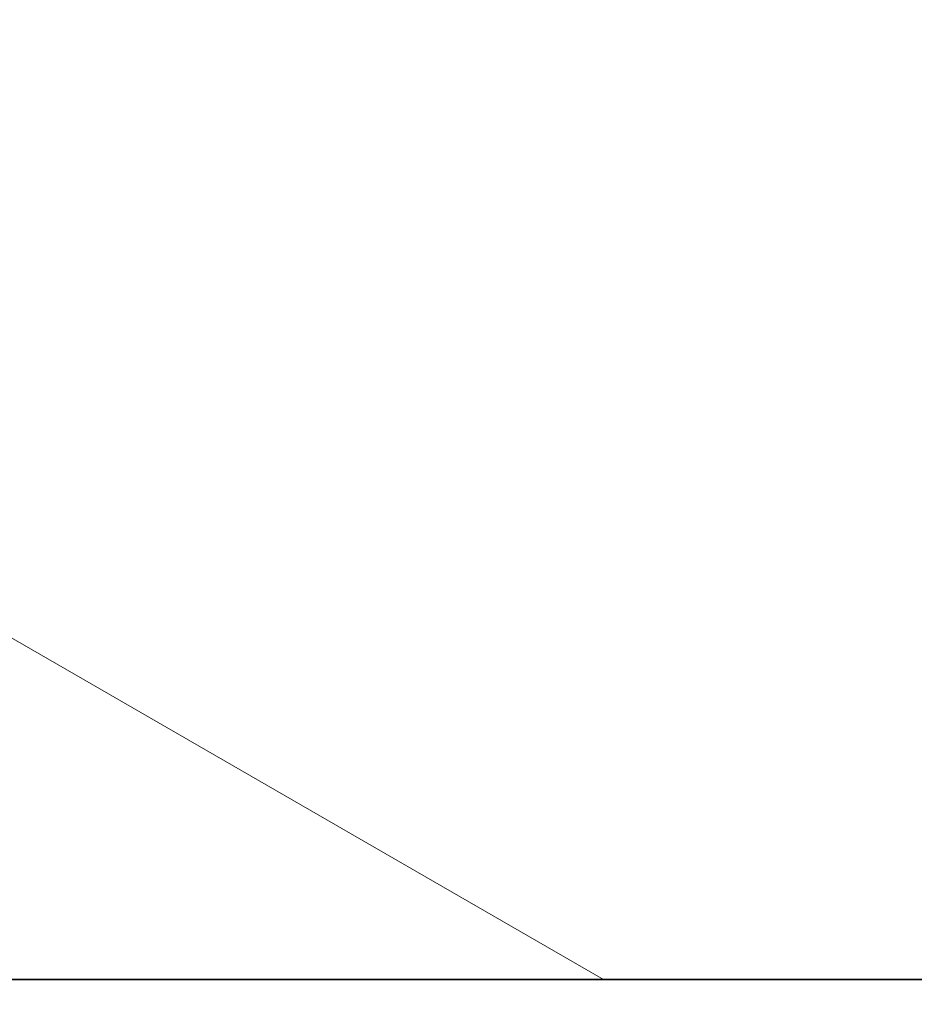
# Model space of a CAD drawing. Header units: millimetres. Extents: x 58700 to 76644, y 972 to 11123.
# Tile 175 of 256: x 62164.6234 to 62164.7216, y 7274.7986 to 7274.9066. Entities that reach past the tile are written whole.
import ezdxf

# ---------------------------------------------------------------- set-up
doc = ezdxf.new("R2010")
doc.units = ezdxf.units.MM

msp = doc.modelspace()

# ---------------------------------------------------------------- hatches: boundary and pattern name
at = {"lineweight": 13}
h = msp.add_hatch(dxfattribs=at)
h.set_pattern_fill('ANSI33', color=256, scale=50, style=0)
h.set_pattern_definition([(45, (-737.5, -83.74), (-224.5064, 224.5064), []), (45, (-513, -83.74), (-224.5064, 224.5064), [158.75, -79.375])])
h.paths.add_polyline_path([(62007.08351, 7097.51177), (62407.08355, 7097.51177), (62407.08352, 7255.04828), (62402.08077, 7255.04828), (62402.08077, 7274.80127), (62007.08351, 7274.80127)])
h.paths.add_polyline_path([(62385.84452, 7570.31053), (62385.84452, 7492.87828), (62037.07204, 7492.87828), (62037.07204, 7570.31053)], flags=16)
h.paths.add_polyline_path([(62665.49564, 7274.80127), (62665.49564, 7633.59965), (62453.28351, 7630.76385), (62453.28351, 7460.91533), (62503.28351, 7460.91533), (62503.28351, 7450.91533), (62453.28351, 7450.91533), (62453.28351, 7274.80127)])
h.paths.add_polyline_path([(62410.88351, 7450.91533), (62360.88351, 7450.91533), (62360.88351, 7460.91533), (62410.88351, 7460.91533), (62410.88351, 7630.19726), (62031.00596, 7625.12095), (62007.08351, 7601.1985), (62007.08351, 7290.80127), (62124.58214, 7290.80127), (62124.58214, 7292.80127), (62284.58214, 7292.80127), (62284.58214, 7290.80127), (62410.88351, 7290.80127)])
h.paths.add_polyline_path([(62083.36987, 7308.26795), (62083.36987, 7416.70533), (62304.40323, 7416.70533), (62304.40323, 7308.26795)])
at = {"lineweight": 9}
h = msp.add_hatch(dxfattribs=at)
h.set_pattern_fill('NET3', color=256, scale=0.5, angle=90)
h.set_pattern_definition([(90, (-737.497, -83.7406), (-1.5875, 1e-16), []), (150, (-737.497, -83.7406), (-0.79375, -1.37481533), []), (210, (-737.497, -83.7406), (0.79375, -1.37481533), [])])
h.paths.add_polyline_path([(62244.58214, 7290.80127), (62164.58214, 7290.80127), (62164.58214, 7274.80127), (62244.58214, 7274.80127)])

# ---------------------------------------------------------------- linework, layer by layer
msp.add_line((62396.06918, 7274.80127), (62007.08351, 7274.80127))
msp.add_lwpolyline([(62164.58214, 7274.80127), (62244.58214, 7274.80127), (62244.58214, 7290.80127), (62164.58214, 7290.80127)], close=True)

doc.saveas('drawing.dxf')
